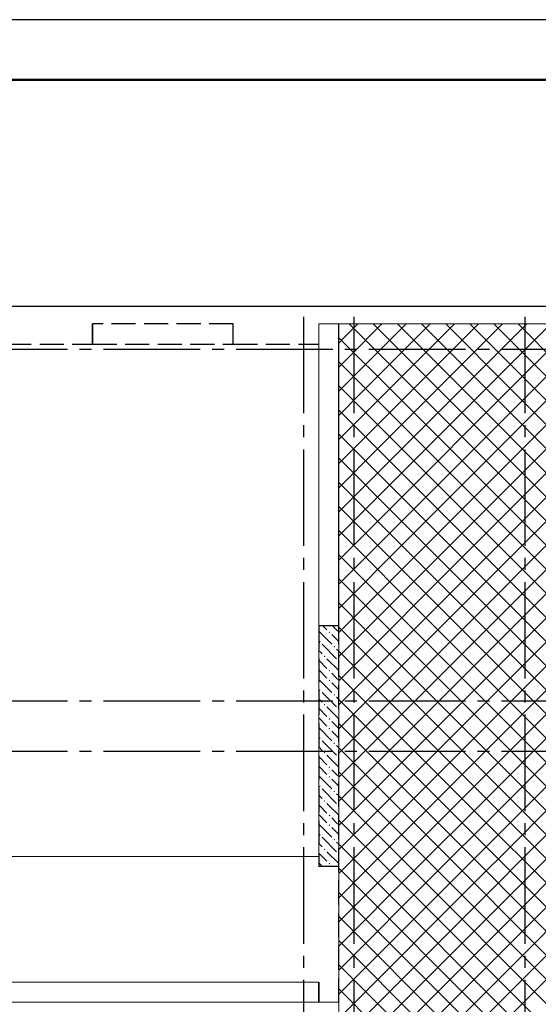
# Model space of a CAD drawing. Header units: millimetres. Extents: x 0 to 50400, y -143 to 35640.
# Tile 11 of 12: x 30490 to 35650, y 25843 to 35640. Entities that reach past the tile are written whole.
import ezdxf

# ---------------------------------------------------------------- set-up
doc = ezdxf.new("R2010")
doc.units = ezdxf.units.MM
doc.linetypes.add('______2', pattern=[324, 240, -84.00000000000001])
doc.linetypes.add('______5', pattern=[1320, 960, -120, 120, -120])
for name, color, linetype, lineweight in [('Standard', 7, 'Continuous', 25), ('ЖБ Перекрытие верхний уровень', 7, 'Continuous', 35), ('ЖБ Стена верхний уровень', 7, 'Continuous', 35)]:
    doc.layers.add(name, color=color, linetype=linetype, lineweight=lineweight)
doc.layers.add('Оси', color=7, linetype='______5', true_color=0x656565)

msp = doc.modelspace()

# ---------------------------------------------------------------- hatches: boundary and pattern name
at = {"layer": 'ЖБ Стена верхний уровень', "linetype": 'Continuous', "lineweight": 18, "transparency": 33554687}
for points in [[(33665.10498046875, 32611.98020053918), (33664.92919921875, 32612.15565168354), (33664.92919921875, 32612.3876953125), (33665.10498046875, 32612.3876953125)], [(33664.92919921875, 32142.43402701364), (33665.10498046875, 32142.60997331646), (33665.10498046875, 32131.98020053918), (33664.92919921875, 32132.15565168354)], [(33664.92919921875, 31662.43402701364), (33665.10498046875, 31662.60997331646), (33665.10498046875, 31651.98020053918), (33664.92919921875, 31652.15565168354)], [(33664.92919921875, 31182.43402701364), (33665.10498046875, 31182.60997331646), (33665.10498046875, 31171.98020053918), (33664.92919921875, 31172.15565168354)], [(33664.92919921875, 30702.43402701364), (33665.10498046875, 30702.60997331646), (33665.10498046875, 30691.98020053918), (33664.92919921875, 30692.15565168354)], [(33664.92919921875, 30222.43402701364), (33665.10498046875, 30222.60997331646), (33665.10498046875, 30211.98020053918), (33664.92919921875, 30212.15565168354)], [(33664.92919921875, 29742.43402701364), (33665.10498046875, 29742.60997331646), (33665.10498046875, 29731.98020053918), (33664.92919921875, 29732.15565168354)], [(33563.7890625, 29545.2978515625), (33571.58935546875, 29553.09814453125), (33579.38232421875, 29545.2978515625), (33571.58935546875, 29537.490234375)], [(33467.79052734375, 29449.29931640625), (33475.576171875, 29457.099609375), (33483.3837890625, 29449.29931640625), (33475.576171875, 29441.49169921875)], [(33611.77734375, 29401.2890625), (33619.5849609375, 29409.0966796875), (33627.38525390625, 29401.2890625), (33619.5849609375, 29393.48876953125)], [(33515.77880859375, 29305.2978515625), (33523.58642578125, 29313.09814453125), (33531.38671875, 29305.2978515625), (33523.58642578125, 29297.490234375)], [(33659.78759765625, 29257.28759765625), (33665.10498046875, 29262.60997331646), (33665.10498046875, 29251.98020053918)], [(33563.7890625, 29161.2890625), (33571.58935546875, 29169.0966796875), (33579.38232421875, 29161.2890625), (33571.58935546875, 29153.48876953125)], [(33563.7890625, 29065.29052734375), (33571.58935546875, 29073.09814453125), (33579.38232421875, 29065.29052734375), (33571.58935546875, 29057.490234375)], [(33467.79052734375, 28969.29931640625), (33475.576171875, 28977.099609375), (33483.3837890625, 28969.29931640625), (33475.576171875, 28961.49169921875)], [(33611.77734375, 28921.2890625), (33619.5849609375, 28929.0966796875), (33627.38525390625, 28921.2890625), (33619.5849609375, 28913.48876953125)], [(33515.77880859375, 28825.29052734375), (33523.58642578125, 28833.09814453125), (33531.38671875, 28825.29052734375), (33523.58642578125, 28817.490234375)], [(33659.78759765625, 28777.28759765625), (33665.10498046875, 28782.60997331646), (33665.10498046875, 28771.98020053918)], [(33563.7890625, 28681.2890625), (33571.58935546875, 28689.0966796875), (33579.38232421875, 28681.2890625), (33571.58935546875, 28673.48876953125)], [(33563.7890625, 28585.29052734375), (33571.58935546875, 28593.09814453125), (33579.38232421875, 28585.29052734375), (33571.58935546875, 28577.490234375)], [(33467.79052734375, 28489.29931640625), (33475.576171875, 28497.099609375), (33483.3837890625, 28489.29931640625), (33475.576171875, 28481.49169921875)], [(33611.77734375, 28441.2890625), (33619.5849609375, 28449.0966796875), (33627.38525390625, 28441.2890625), (33619.5849609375, 28433.48876953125)], [(33515.77880859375, 28345.29052734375), (33523.58642578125, 28353.09814453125), (33531.38671875, 28345.29052734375), (33523.58642578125, 28337.490234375)], [(33659.78759765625, 28297.28759765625), (33665.10498046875, 28302.60997331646), (33665.10498046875, 28291.98020053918)], [(33563.7890625, 28201.2890625), (33571.58935546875, 28209.0966796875), (33579.38232421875, 28201.2890625), (33571.58935546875, 28193.48876953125)], [(33563.7890625, 28105.29052734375), (33571.58935546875, 28113.09814453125), (33579.38232421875, 28105.29052734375), (33571.58935546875, 28097.490234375)], [(33467.79052734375, 28009.29931640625), (33475.576171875, 28017.099609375), (33483.3837890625, 28009.29931640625), (33475.576171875, 28001.49169921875)], [(33611.77734375, 27961.2890625), (33619.5849609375, 27969.0966796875), (33627.38525390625, 27961.2890625), (33619.5849609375, 27953.48876953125)], [(33515.77880859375, 27865.29052734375), (33523.58642578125, 27873.09814453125), (33531.38671875, 27865.29052734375), (33523.58642578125, 27857.490234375)], [(33563.7890625, 27721.2890625), (33571.58935546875, 27729.0966796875), (33579.38232421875, 27721.2890625), (33571.58935546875, 27713.48876953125)], [(33659.78759765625, 27817.28759765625), (33665.10498046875, 27822.60997331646), (33665.10498046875, 27811.98020053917)], [(33563.7890625, 27625.29052734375), (33571.58935546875, 27633.09814453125), (33579.38232421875, 27625.29052734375), (33571.58935546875, 27617.490234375)], [(33467.79052734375, 27529.29931640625), (33475.576171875, 27537.099609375), (33483.3837890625, 27529.29931640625), (33475.576171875, 27521.49169921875)], [(33611.77734375, 27481.2890625), (33619.5849609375, 27489.0966796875), (33627.38525390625, 27481.2890625), (33619.5849609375, 27473.48876953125)], [(33515.77880859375, 27385.29052734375), (33523.58642578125, 27393.09814453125), (33531.38671875, 27385.29052734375), (33523.58642578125, 27377.490234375)], [(33659.78759765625, 27337.28759765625), (33665.10498046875, 27342.60498046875), (33665.10498046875, 27331.98020053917)], [(33563.7890625, 27241.2890625), (33571.58935546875, 27249.0966796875), (33579.38232421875, 27241.2890625), (33571.58935546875, 27233.48876953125)], [(33664.92919921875, 26862.42919921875), (33665.10498046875, 26862.60498046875), (33665.10498046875, 26851.98020053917), (33664.92919921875, 26852.15565168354)], [(33664.92919921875, 26382.42919921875), (33665.10498046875, 26382.60498046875), (33665.10498046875, 26371.98020053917), (33664.92919921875, 26372.15565168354)], [(33664.92919921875, 25902.42919921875), (33665.10498046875, 25902.60498046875), (33665.10498046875, 25891.98020053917), (33664.92919921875, 25892.15565168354)]]:
    msp.add_hatch(color=7, dxfattribs=at).paths.add_polyline_path(points, flags=16)

# ---------------------------------------------------------------- linework, layer by layer
at = {"layer": 'Standard', "color": 7, "linetype": 'Continuous', "lineweight": 25, "transparency": 33554687}
msp.add_lwpolyline([(-1.364242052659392e-11, 0), (50400, 0), (50400, 35640), (-1.364242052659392e-11, 35640), (-1.364242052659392e-11, 0)], close=True, dxfattribs=at)
at = {"layer": 'Standard', "color": 7, "linetype": 'Continuous', "lineweight": 50, "transparency": 33554687}
msp.add_lwpolyline([(2399.999999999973, 35040), (49800, 35040), (49800, 600), (2400, 600), (2399.999999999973, 35040)], close=True, dxfattribs=at)
at = {"layer": 'Standard', "color": 254, "linetype": 'Continuous', "lineweight": -3, "true_color": 0xc4c4ff, "transparency": 33554687}
msp.add_lwpolyline([(8785.34912109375, 10041.3720703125), (40492.001953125, 10041.3720703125), (40492.001953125, 32784.68994140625), (8785.34912109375, 32784.68994140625), (8785.34912109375, 10041.3720703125)], dxfattribs=at)
at = {"layer": 'ЖБ Перекрытие верхний уровень', "color": 7, "linetype": 'Continuous', "lineweight": 18, "transparency": 33554687}
for p, q in [((33664.92919921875, 32612.3876953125), (33464.93408203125, 32612.3876953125)), ((33664.92919921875, 32612.3876953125), (33465.1025390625, 32612.3876953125)), ((33465.1025390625, 32612.3876953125), (33465.1025390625, 27542.3876953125)), ((33664.92919921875, 10312.39013671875), (33664.92919921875, 32612.3876953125)), ((33664.92919921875, 32612.3876953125), (33664.92919921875, 10312.39013671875)), ((40265.10498046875, 32612.3876953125), (33664.92919921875, 32612.3876953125)), ((33664.92919921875, 10312.39013671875), (33664.92919921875, 32612.3876953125)), ((33465.1025390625, 27542.3876953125), (33464.93408203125, 27542.3876953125)), ((33464.93408203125, 27542.3876953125), (33464.93408203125, 27312.392578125)), ((33464.93408203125, 27312.392578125), (30365.09765625, 27312.392578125))]:
    msp.add_line(p, q, dxfattribs=at)
at = {"layer": 'ЖБ Перекрытие верхний уровень', "color": 254, "linetype": 'Continuous', "lineweight": 18, "transparency": 33554687}
for p, q in [((33768.5009765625, 32612.3876953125), (34411.58935546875, 31969.29931640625)), ((33931.58935546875, 31969.29931640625), (34574.677734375, 32612.3876953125)), ((34008.5009765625, 32612.3876953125), (34651.58935546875, 31969.29931640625)), ((34171.58935546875, 31969.29931640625), (34814.677734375, 32612.3876953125)), ((34248.5009765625, 32612.3876953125), (34891.58935546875, 31969.29931640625)), ((34411.58935546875, 31969.29931640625), (35054.677734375, 32612.3876953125)), ((34488.5009765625, 32612.3876953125), (35131.58935546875, 31969.29931640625)), ((34651.58935546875, 31969.29931640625), (35294.677734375, 32612.3876953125)), ((34728.5009765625, 32612.3876953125), (35371.58935546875, 31969.29931640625)), ((34891.58935546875, 31969.29931640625), (35534.677734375, 32612.3876953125)), ((34968.5009765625, 32612.3876953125), (35611.58935546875, 31969.29931640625)), ((35131.58935546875, 31969.29931640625), (35774.677734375, 32612.3876953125)), ((35208.5009765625, 32612.3876953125), (35851.58935546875, 31969.29931640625)), ((35448.5009765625, 32612.3876953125), (35851.58935546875, 32209.29931640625)), ((35371.58935546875, 31969.29931640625), (35851.58935546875, 32449.29931640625)), ((35611.58935546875, 31969.29931640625), (35851.58935546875, 32209.29931640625)), ((33664.92919921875, 31995.95947265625), (33691.58935546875, 31969.29931640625)), ((33664.92919921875, 31942.63916015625), (33691.58935546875, 31969.29931640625)), ((33931.58935546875, 31969.29931640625), (35851.58935546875, 30049.29931640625)), ((34171.58935546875, 31969.29931640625), (35851.58935546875, 30289.29931640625)), ((34411.58935546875, 31969.29931640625), (35851.58935546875, 30529.29931640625)), ((34651.58935546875, 31969.29931640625), (35851.58935546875, 30769.29931640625)), ((34891.58935546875, 31969.29931640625), (35851.58935546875, 31009.29931640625)), ((35131.58935546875, 31969.29931640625), (35851.58935546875, 31249.29931640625)), ((35371.58935546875, 31969.29931640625), (35851.58935546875, 31489.29931640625)), ((35611.58935546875, 31969.29931640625), (35851.58935546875, 31729.29931640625)), ((34651.58935546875, 29569.29931640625), (35851.58935546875, 30769.29931640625)), ((34891.58935546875, 29569.29931640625), (35851.58935546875, 30529.29931640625)), ((33664.92919921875, 30315.95947265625), (34411.58935546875, 29569.29931640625)), ((35131.58935546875, 29569.29931640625), (35851.58935546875, 30289.29931640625)), ((33664.92919921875, 30075.95947265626), (34171.58935546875, 29569.29931640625)), ((35371.58935546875, 29569.29931640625), (35851.58935546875, 30049.29931640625)), ((33664.92919921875, 29835.95947265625), (33931.58935546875, 29569.29931640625)), ((35611.58935546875, 29569.29931640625), (35851.58935546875, 29809.29931640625)), ((33664.92919921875, 29595.95947265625), (33691.58935546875, 29569.29931640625)), ((33664.92919921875, 29542.63916015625), (33691.58935546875, 29569.29931640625)), ((33664.92919921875, 29302.63916015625), (33931.58935546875, 29569.29931640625)), ((33664.92919921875, 29062.63916015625), (34171.58935546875, 29569.29931640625)), ((33664.92919921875, 28822.63916015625), (34411.58935546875, 29569.29931640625)), ((34651.58935546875, 29569.29931640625), (35851.58935546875, 28369.29931640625)), ((34891.58935546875, 29569.29931640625), (35851.58935546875, 28609.29931640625)), ((35131.58935546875, 29569.29931640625), (35851.58935546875, 28849.29931640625)), ((35371.58935546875, 29569.29931640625), (35851.58935546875, 29089.29931640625)), ((35611.58935546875, 29569.29931640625), (35851.58935546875, 29329.29931640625)), ((33664.92919921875, 28635.95947265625), (35131.58935546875, 27169.29931640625)), ((33664.92919921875, 28395.95947265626), (34891.58935546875, 27169.29931640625)), ((33664.92919921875, 28155.95947265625), (34651.58935546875, 27169.29931640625)), ((33664.92919921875, 27915.95947265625), (34411.58935546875, 27169.29931640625)), ((33664.92919921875, 27675.95947265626), (34171.58935546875, 27169.29931640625)), ((35371.58935546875, 27169.29931640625), (35851.58935546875, 27649.29931640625)), ((33664.92919921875, 27435.95947265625), (33931.58935546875, 27169.29931640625)), ((35611.58935546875, 27169.29931640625), (35851.58935546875, 27409.29931640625)), ((33664.92919921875, 27195.95947265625), (33691.58935546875, 27169.29931640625)), ((33664.92919921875, 27142.63916015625), (33691.58935546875, 27169.29931640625)), ((33664.92919921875, 26902.63916015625), (33931.58935546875, 27169.29931640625)), ((33664.92919921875, 26662.63916015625), (34171.58935546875, 27169.29931640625)), ((33664.92919921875, 26422.63916015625), (34411.58935546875, 27169.29931640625)), ((33664.92919921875, 26182.63916015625), (34651.58935546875, 27169.29931640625)), ((33664.92919921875, 25942.63916015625), (34891.58935546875, 27169.29931640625)), ((33664.92919921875, 25702.63916015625), (35131.58935546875, 27169.29931640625)), ((33691.58935546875, 27169.29931640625), (35851.58935546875, 25009.29931640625)), ((33931.58935546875, 27169.29931640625), (35851.58935546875, 25249.29931640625)), ((35371.58935546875, 27169.29931640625), (35851.58935546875, 26689.29931640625)), ((35611.58935546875, 27169.29931640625), (35851.58935546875, 26929.29931640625)), ((33664.92919921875, 26955.95947265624), (35851.58935546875, 24769.29931640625)), ((33664.92919921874, 26715.95947265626), (35611.58935546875, 24769.29931640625)), ((33664.92919921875, 26475.95947265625), (35371.58935546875, 24769.29931640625)), ((33664.92919921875, 26235.95947265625), (35131.58935546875, 24769.29931640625)), ((33664.92919921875, 25995.95947265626), (34891.58935546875, 24769.29931640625))]:
    msp.add_line(p, q, dxfattribs=at)
for points in [[(33664.92919921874, 32422.63916015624), (33709.46444723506, 32467.17440817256), (33709.46444723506, 32467.17440817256), (33854.677734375, 32612.3876953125)], [(33664.92919921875, 32182.63916015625), (33765.79404954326, 32283.50401048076), (33765.79404954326, 32283.50401048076), (34094.677734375, 32612.3876953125)], [(33691.58935546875, 31969.29931640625), (33822.12365185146, 32099.83361278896), (33822.12365185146, 32099.83361278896), (34334.677734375, 32612.3876953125)], [(33664.92919921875, 32475.95947265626), (33725.27865363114, 32415.61001824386), (33725.27865363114, 32415.61001824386), (34171.58935546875, 31969.29931640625)], [(33664.92919921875, 32235.95947265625), (33831.44341028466, 32069.44526159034), (33831.44341028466, 32069.44526159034), (33931.58935546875, 31969.29931640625)], [(33664.92919921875, 31702.63916015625), (33878.45325415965, 31916.16321509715), (33878.45325415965, 31916.16321509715), (33931.58935546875, 31969.29931640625)], [(33664.92919921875, 31462.63916015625), (33934.78285646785, 31732.49281740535), (33934.78285646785, 31732.49281740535), (34171.58935546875, 31969.29931640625)], [(33664.92919921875, 31222.63916015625), (33991.11245877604, 31548.82241971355), (33991.11245877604, 31548.82241971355), (34411.58935546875, 31969.29931640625)], [(33664.92919921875, 30982.63916015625), (34047.44206108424, 31365.15202202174), (34047.44206108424, 31365.15202202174), (34651.58935546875, 31969.29931640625)], [(33664.92919921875, 30742.63916015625), (34103.77166339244, 31181.48162432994), (34103.77166339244, 31181.48162432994), (34891.58935546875, 31969.29931640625)], [(33664.92919921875, 30502.63916015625), (34160.10126570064, 30997.81122663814), (34160.10126570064, 30997.81122663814), (35131.58935546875, 31969.29931640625)], [(33664.92919921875, 30262.63916015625), (34216.43086800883, 30814.14082894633), (34216.43086800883, 30814.14082894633), (35371.58935546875, 31969.29931640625)], [(33664.92919921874, 30022.63916015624), (34272.76047031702, 30630.47043125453), (34272.76047031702, 30630.47043125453), (35611.58935546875, 31969.29931640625)], [(33664.92919921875, 29782.63916015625), (34329.09007262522, 30446.80003356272), (34329.09007262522, 30446.80003356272), (35851.58935546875, 31969.29931640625)], [(33691.58935546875, 31969.29931640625), (33937.6081669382, 31723.28050493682), (33937.6081669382, 31723.28050493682), (35851.58935546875, 29809.29931640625)], [(33664.92919921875, 31755.95947265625), (34043.77292359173, 31377.11574828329), (34043.77292359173, 31377.11574828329), (35851.58935546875, 29569.29931640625)], [(33691.58935546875, 29569.29931640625), (34385.41967493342, 30263.12963587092), (34385.41967493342, 30263.12963587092), (35851.58935546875, 31729.29931640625)], [(33664.92919921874, 31515.95947265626), (34149.93768024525, 31030.95099162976), (34149.93768024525, 31030.95099162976), (35611.58935546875, 29569.29931640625)], [(33931.58935546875, 29569.29931640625), (34441.74927724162, 30079.45923817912), (34441.74927724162, 30079.45923817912), (35851.58935546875, 31489.29931640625)], [(33664.92919921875, 31275.95947265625), (34256.10243689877, 30684.78623497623), (34256.10243689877, 30684.78623497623), (35371.58935546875, 29569.29931640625)], [(34171.58935546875, 29569.29931640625), (34498.07887954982, 29895.78884048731), (34498.07887954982, 29895.78884048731), (35851.58935546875, 31249.29931640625)], [(33664.92919921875, 31035.95947265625), (34362.2671935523, 30338.62147832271), (34362.2671935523, 30338.62147832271), (35131.58935546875, 29569.29931640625)], [(34411.58935546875, 29569.29931640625), (34554.40848185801, 29712.1184427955), (34554.40848185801, 29712.1184427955), (35851.58935546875, 31009.29931640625)], [(33664.92919921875, 30795.95947265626), (34468.43195020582, 29992.45672166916), (34468.43195020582, 29992.45672166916), (34891.58935546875, 29569.29931640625)], [(33664.92919921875, 30555.95947265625), (34574.59670685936, 29646.29196501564), (34574.59670685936, 29646.29196501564), (34651.58935546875, 29569.29931640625)], [(33664.92919921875, 28582.63916015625), (34610.73808416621, 29528.44804510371), (34610.73808416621, 29528.44804510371), (34651.58935546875, 29569.29931640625)], [(33664.92919921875, 28342.63916015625), (34667.0676864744, 29344.7776474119), (34667.0676864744, 29344.7776474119), (34891.58935546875, 29569.29931640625)], [(33664.92919921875, 28102.63916015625), (34723.39728878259, 29161.10724972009), (34723.39728878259, 29161.10724972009), (35131.58935546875, 29569.29931640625)], [(33664.92919921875, 27862.63916015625), (34779.7268910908, 28977.4368520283), (34779.7268910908, 28977.4368520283), (35371.58935546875, 29569.29931640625)], [(33664.92919921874, 27622.63916015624), (34836.05649339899, 28793.76645433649), (34836.05649339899, 28793.76645433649), (35611.58935546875, 29569.29931640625)], [(33664.92919921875, 27382.63916015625), (34892.38609570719, 28610.09605664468), (34892.38609570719, 28610.09605664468), (35851.58935546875, 29569.29931640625)], [(33691.58935546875, 29569.29931640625), (34999.25573347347, 28261.63293840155), (34999.25573347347, 28261.63293840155), (35851.58935546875, 27409.29931640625)], [(33931.58935546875, 29569.29931640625), (34893.09097681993, 28607.79769505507), (34893.09097681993, 28607.79769505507), (35851.58935546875, 27649.29931640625)], [(34171.58935546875, 29569.29931640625), (34786.92622016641, 28953.9624517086), (34786.92622016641, 28953.9624517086), (35851.58935546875, 27889.29931640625)], [(34411.58935546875, 29569.29931640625), (34680.76146351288, 29300.12720836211), (34680.76146351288, 29300.12720836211), (35851.58935546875, 28129.29931640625)], [(33664.92919921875, 29355.95947265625), (35105.42049012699, 27915.46818174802), (35105.42049012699, 27915.46818174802), (35851.58935546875, 27169.29931640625)], [(33691.58935546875, 27169.29931640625), (34948.71569801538, 28426.42565895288), (34948.71569801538, 28426.42565895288), (35851.58935546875, 29329.29931640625)], [(33664.92919921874, 29115.95947265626), (35211.58524678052, 27569.30342509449), (35211.58524678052, 27569.30342509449), (35611.58935546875, 27169.29931640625)], [(33931.58935546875, 27169.29931640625), (35005.04530032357, 28242.75526126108), (35005.04530032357, 28242.75526126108), (35851.58935546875, 29089.29931640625)], [(33664.92919921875, 28875.95947265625), (35317.75000343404, 27223.13866844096), (35317.75000343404, 27223.13866844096), (35371.58935546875, 27169.29931640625)], [(34171.58935546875, 27169.29931640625), (35061.37490263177, 28059.08486356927), (35061.37490263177, 28059.08486356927), (35851.58935546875, 28849.29931640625)], [(34411.58935546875, 27169.29931640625), (35117.70450493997, 27875.41446587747), (35117.70450493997, 27875.41446587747), (35851.58935546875, 28609.29931640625)], [(34651.58935546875, 27169.29931640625), (35174.03410724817, 27691.74406818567), (35174.03410724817, 27691.74406818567), (35851.58935546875, 28369.29931640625)], [(34891.58935546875, 27169.29931640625), (35230.36370955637, 27508.07367049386), (35230.36370955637, 27508.07367049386), (35851.58935546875, 28129.29931640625)], [(35131.58935546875, 27169.29931640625), (35286.69331186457, 27324.40327280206), (35286.69331186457, 27324.40327280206), (35851.58935546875, 27889.29931640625)], [(33664.92919921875, 25462.63916015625), (35343.02291417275, 27140.73287511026), (35343.02291417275, 27140.73287511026), (35371.58935546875, 27169.29931640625)], [(33664.92919921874, 25222.63916015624), (35399.35251648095, 26957.06247741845), (35399.35251648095, 26957.06247741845), (35611.58935546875, 27169.29931640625)], [(33664.92919921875, 24982.63916015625), (35455.68211878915, 26773.39207972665), (35455.68211878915, 26773.39207972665), (35851.58935546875, 27169.29931640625)], [(34171.58935546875, 27169.29931640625), (35848.57378670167, 25492.31488517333), (35848.57378670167, 25492.31488517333), (35851.58935546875, 25489.29931640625)], [(34411.58935546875, 27169.29931640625), (35742.40903004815, 25838.47964182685), (35742.40903004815, 25838.47964182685), (35851.58935546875, 25729.29931640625)], [(34651.58935546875, 27169.29931640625), (35636.24427339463, 26184.64439848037), (35636.24427339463, 26184.64439848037), (35851.58935546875, 25969.29931640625)], [(34891.58935546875, 27169.29931640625), (35530.07951674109, 26530.80915513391), (35530.07951674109, 26530.80915513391), (35851.58935546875, 26209.29931640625)], [(35131.58935546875, 27169.29931640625), (35423.91476008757, 26876.97391178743), (35423.91476008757, 26876.97391178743), (35851.58935546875, 26449.29931640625)], [(33691.58935546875, 24769.29931640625), (35512.01172109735, 26589.72168203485), (35512.01172109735, 26589.72168203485), (35851.58935546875, 26929.29931640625)], [(33931.58935546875, 24769.29931640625), (35568.34132340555, 26406.05128434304), (35568.34132340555, 26406.05128434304), (35851.58935546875, 26689.29931640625)], [(34171.58935546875, 24769.29931640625), (35624.67092571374, 26222.38088665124), (35624.67092571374, 26222.38088665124), (35851.58935546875, 26449.29931640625)], [(34411.58935546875, 24769.29931640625), (35681.00052802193, 26038.71048895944), (35681.00052802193, 26038.71048895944), (35851.58935546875, 26209.29931640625)]]:
    msp.add_lwpolyline(points, dxfattribs=at)
at = {"layer": 'ЖБ Стена верхний уровень', "color": 251, "linetype": '______2', "lineweight": -3, "true_color": 0x656565, "transparency": 33554687}
for p, q in [((31214.765625, 32412.38525390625), (31214.765625, 32612.3876953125)), ((31215.09521484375, 32612.3876953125), (31214.765625, 32612.3876953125)), ((32615.09765625, 32612.3876953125), (31215.09521484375, 32612.3876953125)), ((33665.10498046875, 32612.3876953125), (33664.92919921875, 32612.3876953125)), ((33664.92919921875, 29612.3876953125), (33664.92919921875, 32612.3876953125)), ((33665.10498046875, 25862.3876953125), (33665.10498046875, 32612.3876953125)), ((30365.09765625, 32412.38525390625), (31214.765625, 32412.38525390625)), ((30365.09765625, 32412.38525390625), (31215.09521484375, 32412.38525390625)), ((31215.09521484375, 32412.38525390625), (32615.09765625, 32412.38525390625)), ((32615.09765625, 32412.38525390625), (33464.93408203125, 32412.38525390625)), ((32615.09765625, 32412.38525390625), (33464.93408203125, 32412.38525390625)), ((33465.1025390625, 29612.3876953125), (33465.1025390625, 27212.3876953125)), ((33465.1025390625, 29612.3876953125), (33664.92919921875, 29612.3876953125)), ((33664.92919921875, 27212.3876953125), (33465.1025390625, 27212.3876953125)), ((33664.92919921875, 25862.3876953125), (33664.92919921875, 27212.3876953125)), ((33464.93408203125, 26062.3828125), (33464.93408203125, 25862.3876953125)), ((33464.93408203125, 25862.3876953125), (33464.93408203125, 26062.3828125)), ((33664.92919921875, 25862.3876953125), (33665.10498046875, 25862.3876953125))]:
    msp.add_line(p, q, dxfattribs=at)
at = {"layer": 'ЖБ Стена верхний уровень', "color": 9, "linetype": 'Continuous', "lineweight": 18, "true_color": 0xc7c7c7, "transparency": 33554687}
for p, q in [((31214.765625, 32574.111328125), (31215.09521484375, 32573.78173828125)), ((31215.09521484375, 32477.77748788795), (31214.765625, 32478.10692688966)), ((33664.92919921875, 32523.94775390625), (33665.10498046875, 32523.77197265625)), ((33665.10498046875, 32427.77747844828), (33664.92919921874, 32427.95328651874)), ((33664.92919921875, 32331.93956241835), (33665.10498046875, 32331.76379010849)), ((33664.92919921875, 32235.94699529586), (33665.10498046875, 32235.77123192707)), ((33664.92919921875, 32043.94775390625), (33665.10498046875, 32043.77197265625)), ((33665.10498046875, 31947.77747844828), (33664.92919921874, 31947.95328651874)), ((33664.92919921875, 31851.93956241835), (33665.10498046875, 31851.76379010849)), ((33664.92919921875, 31755.94699529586), (33665.10498046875, 31755.77123192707)), ((33664.92919921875, 31563.94775390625), (33665.10498046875, 31563.77197265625)), ((33665.10498046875, 31467.77747844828), (33664.92919921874, 31467.95328651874)), ((33664.92919921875, 31371.93956241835), (33665.10498046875, 31371.76379010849)), ((33664.92919921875, 31275.94699529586), (33665.10498046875, 31275.77123192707)), ((33664.92919921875, 31083.94775390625), (33665.10498046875, 31083.77197265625)), ((33665.10498046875, 30987.77747844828), (33664.92919921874, 30987.95328651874)), ((33664.92919921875, 30891.93956241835), (33665.10498046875, 30891.76379010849)), ((33664.92919921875, 30795.94699529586), (33665.10498046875, 30795.77123192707)), ((33664.92919921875, 30603.94775390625), (33665.10498046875, 30603.77197265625)), ((33665.10498046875, 30507.77747844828), (33664.92919921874, 30507.95328651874)), ((33664.92919921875, 30411.93956241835), (33665.10498046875, 30411.76379010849)), ((33664.92919921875, 30315.94699529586), (33665.10498046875, 30315.77123192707)), ((33664.92919921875, 30123.94775390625), (33665.10498046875, 30123.77197265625)), ((33665.10498046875, 30027.77747844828), (33664.92919921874, 30027.95328651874)), ((33664.92919921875, 29931.93956241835), (33665.10498046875, 29931.76379010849)), ((33664.92919921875, 29835.94699529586), (33665.10498046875, 29835.77123192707)), ((33504.49951171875, 29612.3876953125), (33547.587890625, 29569.29931640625)), ((33643.58642578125, 29569.29931640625), (33600.47831776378, 29612.3876953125)), ((33664.92919921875, 29643.94775390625), (33665.10498046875, 29643.77197265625)), ((33465.1025390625, 29555.78475805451), (33595.576171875, 29425.2978515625)), ((33595.576171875, 29521.2890625), (33665.10498046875, 29451.76379010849)), ((33665.10498046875, 29547.77747844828), (33643.58642578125, 29569.29931640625)), ((33499.5849609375, 29425.2978515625), (33643.58642578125, 29281.2890625)), ((33499.5849609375, 29329.29931640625), (33465.1025390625, 29363.77647619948)), ((33643.58642578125, 29377.28759765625), (33665.10498046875, 29355.77123192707)), ((33465.1025390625, 29267.77587890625), (33547.587890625, 29185.29052734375)), ((33547.587890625, 29281.2890625), (33665.10498046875, 29163.77197265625)), ((33465.1025390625, 29171.77837473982), (33547.587890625, 29089.29931640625)), ((33643.58642578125, 29089.29931640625), (33595.576171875, 29137.28759765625)), ((33465.1025390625, 29075.78407067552), (33595.576171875, 28945.29052734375)), ((33595.576171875, 29041.2890625), (33665.10498046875, 28971.76379010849)), ((33665.10498046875, 29067.77747844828), (33643.58642578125, 29089.29931640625)), ((33499.5849609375, 28945.29052734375), (33643.58642578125, 28801.2890625)), ((33499.5849609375, 28849.29931640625), (33465.1025390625, 28883.77647619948)), ((33643.58642578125, 28897.28759765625), (33665.10498046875, 28875.77123192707)), ((33465.1025390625, 28787.77587890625), (33547.587890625, 28705.29052734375)), ((33547.587890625, 28801.2890625), (33665.10498046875, 28683.77197265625)), ((33465.1025390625, 28691.77837473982), (33547.587890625, 28609.29931640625)), ((33643.58642578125, 28609.29931640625), (33595.576171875, 28657.28759765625)), ((33665.10498046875, 28587.77747844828), (33643.58642578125, 28609.29931640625)), ((33465.1025390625, 28595.78407067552), (33595.576171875, 28465.29052734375)), ((33595.576171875, 28561.2890625), (33665.10498046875, 28491.76379010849)), ((33499.5849609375, 28465.29052734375), (33643.58642578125, 28321.2890625)), ((33643.58642578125, 28417.28759765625), (33665.10498046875, 28395.77123192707)), ((33499.5849609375, 28369.29931640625), (33465.1025390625, 28403.77647619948)), ((33547.587890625, 28321.2890625), (33665.10498046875, 28203.77197265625)), ((33465.1025390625, 28307.77587890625), (33547.587890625, 28225.29052734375)), ((33465.1025390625, 28211.77837473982), (33547.587890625, 28129.29931640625)), ((33643.58642578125, 28129.29931640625), (33595.576171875, 28177.28759765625)), ((33665.10498046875, 28107.77747844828), (33643.58642578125, 28129.29931640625)), ((33465.1025390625, 28115.78407067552), (33595.576171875, 27985.29052734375)), ((33595.576171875, 28081.2890625), (33665.10498046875, 28011.76379010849)), ((33499.5849609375, 27889.29931640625), (33465.1025390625, 27923.77647619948)), ((33499.5849609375, 27985.29052734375), (33643.58642578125, 27841.2890625)), ((33643.58642578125, 27937.28759765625), (33665.10498046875, 27915.77123192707)), ((33465.1025390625, 27827.77587890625), (33547.587890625, 27745.29052734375)), ((33547.587890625, 27841.2890625), (33665.10498046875, 27723.77197265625)), ((33465.1025390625, 27731.77837473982), (33547.587890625, 27649.29931640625)), ((33465.1025390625, 27635.78407067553), (33595.576171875, 27505.29052734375)), ((33643.58642578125, 27649.29931640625), (33595.576171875, 27697.28759765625)), ((33665.10498046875, 27627.77747844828), (33643.58642578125, 27649.29931640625)), ((33595.576171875, 27601.2890625), (33665.10498046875, 27531.7637901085)), ((33499.5849609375, 27409.29931640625), (33465.1025390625, 27443.77647619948)), ((33499.5849609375, 27505.29052734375), (33643.58642578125, 27361.2890625)), ((33643.58642578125, 27457.28759765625), (33665.10498046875, 27435.77123192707)), ((33465.1025390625, 27347.77587890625), (33547.587890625, 27265.29052734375)), ((33547.587890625, 27361.2890625), (33665.10498046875, 27243.77197265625)), ((33465.1025390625, 27251.77837473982), (33504.49622403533, 27212.3876953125)), ((33600.47831776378, 27212.3876953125), (33595.576171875, 27217.28759765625)), ((33665.10498046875, 27147.77747844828), (33664.92919921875, 27147.95328651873)), ((33664.92919921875, 27051.93956241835), (33665.10498046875, 27051.7637901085)), ((33664.92919921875, 26955.94699529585), (33665.10498046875, 26955.77123192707)), ((33664.92919921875, 26763.94775390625), (33665.10498046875, 26763.77197265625)), ((33665.10498046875, 26667.77747844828), (33664.92919921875, 26667.95328651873)), ((33664.92919921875, 26571.93956241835), (33665.10498046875, 26571.7637901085)), ((33664.92919921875, 26475.94699529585), (33665.10498046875, 26475.77123192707)), ((33664.92919921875, 26283.94775390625), (33665.10498046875, 26283.77197265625)), ((33665.10498046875, 26187.77747844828), (33664.92919921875, 26187.95328651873)), ((33664.92919921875, 26091.93956241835), (33665.10498046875, 26091.7637901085)), ((33664.92919921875, 25995.94699529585), (33665.10498046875, 25995.77123192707))]:
    msp.add_line(p, q, dxfattribs=at)
at = {"layer": 'ЖБ Стена верхний уровень', "color": 7, "linetype": 'Continuous', "lineweight": 25, "transparency": 33554687}
for p, q in [((31215.09521484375, 32612.3876953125), (31215.09521484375, 32412.38525390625)), ((32615.09765625, 32412.38525390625), (32615.09765625, 32612.3876953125))]:
    msp.add_line(p, q, dxfattribs=at)
at = {"layer": 'ЖБ Стена верхний уровень', "color": 7, "linetype": 'Continuous', "lineweight": 18, "transparency": 33554687}
for p, q in [((33464.93408203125, 26062.3828125), (30365.09765625, 26062.3828125)), ((30364.92919921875, 25862.3876953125), (33464.93408203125, 25862.3876953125)), ((33464.93408203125, 25862.3876953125), (33664.92919921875, 25862.3876953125))]:
    msp.add_line(p, q, dxfattribs=at)
at = {"layer": 'Оси', "color": 8, "linetype": '______5', "lineweight": -3, "transparency": 33554687}
for p, q in [((33315.10986328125, 32684.6923828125), (33315.10986328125, 8526.83349609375)), ((33815.10498046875, 32684.6923828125), (33815.10498046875, 8526.83349609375)), ((35515.107421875, 32684.6923828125), (35515.107421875, 8526.83349609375)), ((8885.35400390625, 32362.39013671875), (42962.9443359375, 32362.39013671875)), ((8885.35400390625, 28862.39501953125), (42962.9443359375, 28862.39501953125)), ((8885.35400390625, 28362.392578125), (42962.9443359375, 28362.392578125))]:
    msp.add_line(p, q, dxfattribs=at)

doc.saveas('drawing.dxf')
